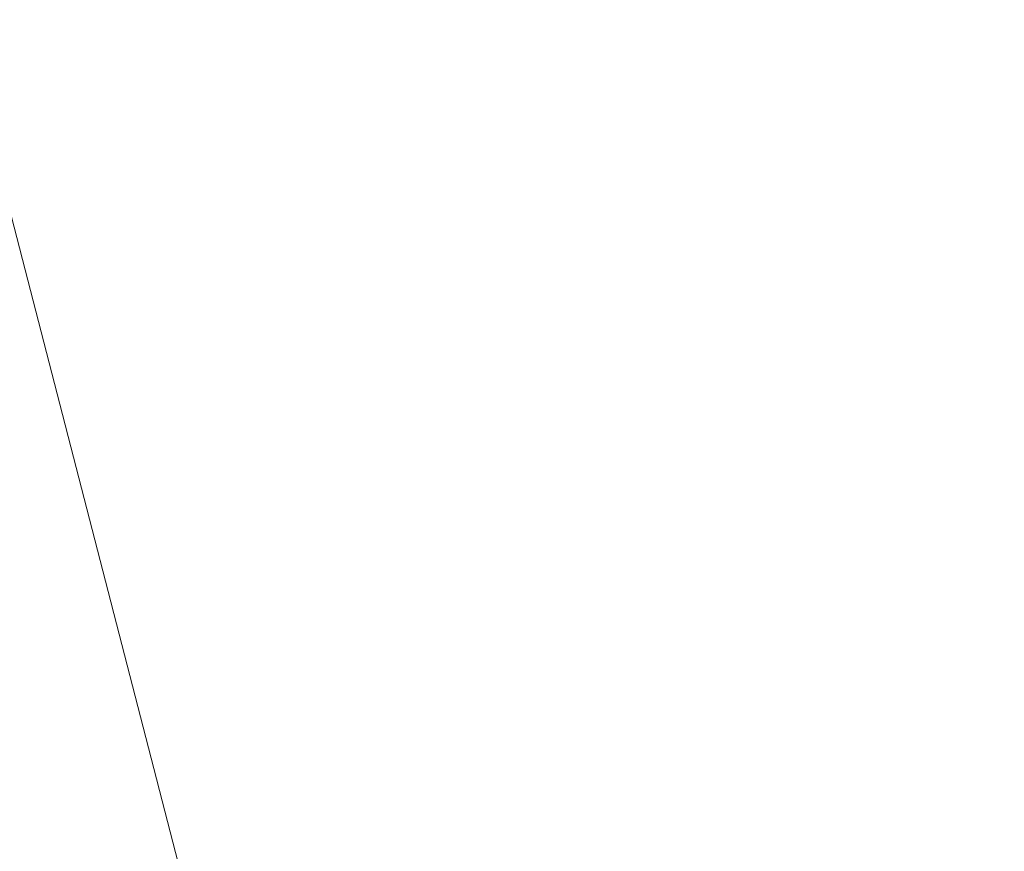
# Model space of a CAD drawing. Header units: millimetres. Extents: x -6861 to -4773, y 84 to 6892.
# Tile 20 of 108: x -6111.4765 to -6111.4495, y 6528.6806 to 6528.7034. Entities that reach past the tile are written whole.
import ezdxf

# ---------------------------------------------------------------- set-up
doc = ezdxf.new("R2010")
doc.units = ezdxf.units.MM
doc.layers.add('E-LITE-EQPM', color=7, linetype='Continuous', lineweight=20)

# ---------------------------------------------------------------- blocks, each defined once
blk = doc.blocks.new('01 PODIUM EMPOTRADO CON MARCO 1_glb - PODIUM EMPOTRADO CON MARCO 3_dwg_NS-2254 ÍßÁ_1_5Ð_$$_É_îAÔO-665804-Planta_PDF')
at = {"lineweight": 9}
blk.add_line((-4.330127, -2.5), (-2.00439, -6.528295), dxfattribs=at)
blk = doc.blocks.new('01 PODIUM EMPOTRADO CON MARCO 1_glb - 01 PODIUM EMPOTRADO CON MARCO 1-665813-Planta_PDF')
at = {"rotation": 344.4887155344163}
blk.add_blockref('01 PODIUM EMPOTRADO CON MARCO 1_glb - PODIUM EMPOTRADO CON MARCO 3_dwg_NS-2254 ÍßÁ_1_5Ð_$$_É_îAÔO-665804-Planta_PDF', (-3232.686478, 6533.750195), dxfattribs=at)
blk = doc.blocks.new('01 PODIUM EMPOTRADO CON MARCO 1_glb - 01 PODIUM EMPOTRADO CON MARCO 1-V3-Planta_PDF')
at = {"rotation": 344.4887155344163}
blk.add_blockref('01 PODIUM EMPOTRADO CON MARCO 1_glb - PODIUM EMPOTRADO CON MARCO 3_dwg_NS-2254 ÍßÁ_1_5Ð_$$_É_îAÔO-665804-Planta_PDF', (-3232.686478, 6533.750195), dxfattribs=at)

msp = doc.modelspace()

# ---------------------------------------------------------------- block references
at = {"layer": 'E-LITE-EQPM'}
for name in ['01 PODIUM EMPOTRADO CON MARCO 1_glb - 01 PODIUM EMPOTRADO CON MARCO 1-665813-Planta_PDF', '01 PODIUM EMPOTRADO CON MARCO 1_glb - 01 PODIUM EMPOTRADO CON MARCO 1-V3-Planta_PDF']:
    msp.add_blockref(name, (-2874.931544, 0), dxfattribs=at)

doc.saveas('drawing.dxf')
